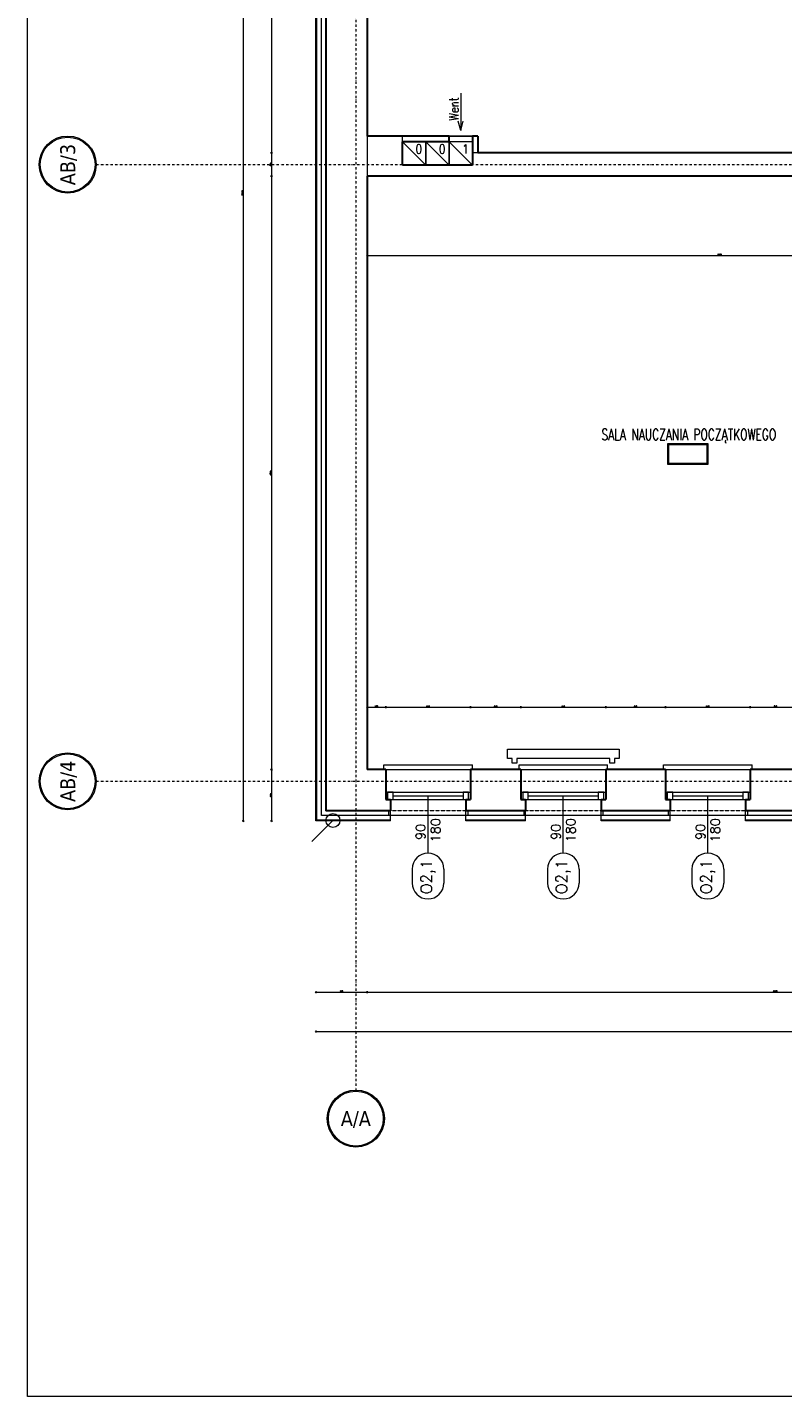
# Model space of a CAD drawing. Header units: millimetres. Extents: x -1893473 to 1546619, y -568027 to 942944.
# Tile 66 of 256: x 132574 to 140674, y -480944 to -466269. Entities that reach past the tile are written whole.
import ezdxf
from ezdxf.enums import TextEntityAlignment as Align

# ---------------------------------------------------------------- set-up
doc = ezdxf.new("R2010")
doc.units = ezdxf.units.MM
doc.header["$LTSCALE"] = 0.2
doc.linetypes.add('DASHDOT', pattern=[25.4, 12.7, -6.35, 0, -6.35])
doc.linetypes.add('HIDDEN', pattern=[9.525, 6.35, -3.175])
doc.layers.get('0').update_dxf_attribs({"lineweight": 0})
for name, color, linetype, lineweight in [('!! 0_ Istn-okna', 6, 'Continuous', 13), ('!! 0_ Istn-sciany', 7, 'Continuous', 30), ('!! 0_ Istn-widok', 1, 'Continuous', 15), ('!! 0_ Opis', 3, 'Continuous', 13), ('!! 0_Istn-cienka', 4, 'Continuous', 9), ('!! 0_Istn-went', 5, 'Continuous', 13), ('!! 0_Opis_okna', 8, 'Continuous', 15), ('!! 0_Opis_pom', 9, 'Continuous', 13), ('!! 0_Osie', 1, 'DASHDOT', 13), ('!! 1_ tynk zewn  - nowy', 21, 'Continuous', 20), ('!! 1_OPIS POM NOWE', 140, 'Continuous', 5), ('!! 2_ remont Ocieplenie', 4, 'ZIGZAG', 5), ('!! wymiary osi', 250, 'Continuous', 9), ('0-osie-tx', 66, 'Continuous', 9), ('P-Opis nadproża', 150, 'Continuous', 9), ('P-Osie', 1, 'DASHDOT', 18)]:
    doc.layers.add(name, color=color, linetype=linetype, lineweight=lineweight)
for name, color, linetype, lineweight, plot in [('!! 0_Istn-grzejniki', 7, 'Continuous', 0, False), ('!! 0_ramki', 251, 'Continuous', 9, False), ('Powierzchnia', 140, 'Continuous', 5, False)]:
    doc.layers.add(name, color=color, linetype=linetype, lineweight=lineweight, plot=plot)
doc.styles.add('ARCHETYP', font='romans.shx', dxfattribs={"height": 15})
doc.styles.add('ARIAL', font='tahoma.ttf')
doc.styles.add('TAHOMA', font='tahoma.ttf')
doc.styles.add('TXT', font='simplex.shx')
doc.linetypes.add('ZIGZAG', pattern='A,0.00254,-5.08,[131,ltypeshp.shx,S=5.08,R=0,X=-5.08,Y=0],-10.16,[131,ltypeshp.shx,S=5.08,R=180,X=5.08,Y=0],-5.08', length=20.32254)
doc.dimstyles.new('DIM50', dxfattribs={"dimscale": 5, "dimtxt": 2.5, "dimasz": 1.5, "dimexe": 0, "dimexo": 0, "dimgap": 0.5, "dimtad": 1, "dimdec": 4, "dimrnd": 0.5, "dimdsep": 46, "dimtxsty": 'TXT', "dimblk1": 'TICK1', "dimblk2": 'TICK1', "dimsah": 1, "dimcen": 0, "dimse1": 1, "dimse2": 1, "dimclrd": 1, "dimclre": 7, "dimclrt": 9, "dimadec": 0, "dimazin": 0, "dimtfac": 1, "dimtdec": 4, "dimtmove": 2, "dimatfit": 3, "dimldrblk": 'TICK1', "dimfxl": 1, "dimtolj": 1, "dimarcsym": 0})

# ---------------------------------------------------------------- blocks, each defined once
blk = doc.blocks.new('*U12')
h = blk.add_hatch(color=256)
edge = h.paths.add_edge_path()
edge.add_arc((0, 0), 30.6, 0, 360)
edge = h.paths.add_edge_path(flags=17)
edge.add_arc((0, 0), 29.4, 0, 360)
for radius in [30.6, 29.4]:
    blk.add_circle((0, 0), radius)
at = {"style": 'TAHOMA', "flags": 8}
blk.add_attdef('ANSICHTSNUMMER', text='', height=16, dxfattribs=at).set_placement((0, 0), align=Align.MIDDLE_CENTER)
blk = doc.blocks.new('BLOK OSI')
at = {"layer": 'P-Osie'}
for points in [[(48917.7, -193635.5), (48917.7, -195994)], [(48639.3, -195002.1), (55442.3, -195002.1)], [(48639.3, -195663.1), (55424.3, -195663.1)]]:
    blk.add_lwpolyline(points, dxfattribs=at)
at = {"layer": '0-osie-tx'}
ref = blk.add_blockref('*U12', (48608.7, -195002.1), dxfattribs=dict(at, rotation=270))
ref.add_attrib('ANSICHTSNUMMER', 'AB/3', dxfattribs={"layer": '0', "height": 16, "rotation": 90, "style": 'TAHOMA', "flags": 8}).set_placement((48608.7, -195002.1), align=Align.MIDDLE_CENTER)
ref = blk.add_blockref('*U12', (48608.7, -195663.1), dxfattribs=dict(at, rotation=270))
ref.add_attrib('ANSICHTSNUMMER', 'AB/4', dxfattribs={"layer": '0', "height": 16, "rotation": 90, "style": 'TAHOMA', "flags": 8}).set_placement((48608.7, -195663.1), align=Align.MIDDLE_CENTER)
ref = blk.add_blockref('*U12', (48917.7, -196024.6), dxfattribs=dict(at, rotation=180))
ref.add_attrib('ANSICHTSNUMMER', 'A/A', dxfattribs={"layer": '0', "height": 16, "style": 'TAHOMA', "flags": 8}).set_placement((48917.7, -196024.6), align=Align.MIDDLE_CENTER)
blk = doc.blocks.new('1_ok-opis')
blk.add_line((0, 111.6), (0, 50))
for points in [[(-17, 128.6), (-17, 143.6)], [(17, 128.6), (17, 143.6)]]:
    blk.add_lwpolyline(points)
for centre, start, end in [((0, 143.6), 0, 180), ((0, 128.6), 180, 0)]:
    blk.add_arc(centre, 17, start, end)
at = {"style": 'ARCHETYP'}
for tag, height, rotation, p in [('NR', 12, 90, (0, 136.9)), ('NR', 12, 270, (0, 136.9)), ('SZEROKOŚĆ', 10, 90, (-8, 78.3)), ('WYSOKOŚĆ', 10, 270, (-8, 78.3)), ('WYSOKOŚĆ', 10, 90, (8, 78.3)), ('SZEROKOŚĆ', 10, 270, (8, 78.3))]:
    blk.add_attdef(tag, text='', height=height, rotation=rotation, dxfattribs=at).set_placement(p, align=Align.MIDDLE)
blk = doc.blocks.new('TICK1')
at = {"color": 2}
blk.add_line((-1, -1), (1, 1), dxfattribs=at)
at = {"color": 0}
for p, q in [((0, 0), (-1, 0)), ((0, -1.4), (0, 1.4))]:
    blk.add_line(p, q, dxfattribs=at)
blk = doc.blocks.new('*D1053')
at = {"layer": '!! wymiary osi', "color": 1, "lineweight": -2, "transparency": 16777216}
blk.add_line((263121, -467221), (263121, -480666), dxfattribs=at)
at = {"layer": 'DEFPOINTS', "color": 0, "transparency": 16777216}
for p in [(263900, -467214), (263121, -480674), (263900, -480674)]:
    blk.add_point(p, dxfattribs=at)
at = {"layer": '!! wymiary osi', "color": 1, "lineweight": -2, "transparency": 16777216, "xscale": 7.5, "yscale": 7.5, "zscale": 7.5}
for p, rotation in [((263121, -467214), 90), ((263121, -480674), 270)]:
    blk.add_blockref('TICK1', p, dxfattribs=dict(at, rotation=rotation))
at = {"layer": '!! wymiary osi', "color": 9, "transparency": 16777216, "insert": (263112, -473944), "char_height": 12.5, "attachment_point": 5, "rotation": 90, "style": 'TXT'}
blk.add_mtext('\\A1;13460', dxfattribs=at)
blk = doc.blocks.new('*D1054')
at = {"layer": '!! wymiary osi', "color": 1, "lineweight": -2, "transparency": 16777216}
blk.add_line((263426, -467771), (263426, -473506), dxfattribs=at)
at = {"layer": 'DEFPOINTS', "color": 0, "transparency": 16777216}
for p in [(264450, -467764), (263426, -473514), (265640, -473514)]:
    blk.add_point(p, dxfattribs=at)
at = {"layer": '!! wymiary osi', "color": 1, "lineweight": -2, "transparency": 16777216, "xscale": 7.5, "yscale": 7.5, "zscale": 7.5}
for p, rotation in [((263426, -467764), 90), ((263426, -473514), 270)]:
    blk.add_blockref('TICK1', p, dxfattribs=dict(at, rotation=rotation))
at = {"layer": '!! wymiary osi', "color": 9, "transparency": 16777216, "insert": (263417, -470639), "char_height": 12.5, "attachment_point": 5, "rotation": 90, "style": 'TXT'}
blk.add_mtext('\\A1;5750', dxfattribs=at)
blk = doc.blocks.new('*D1055')
at = {"layer": '!! wymiary osi', "color": 1, "lineweight": -2, "transparency": 16777216}
blk.add_line((263426, -473521), (263426, -473756), dxfattribs=at)
at = {"layer": 'DEFPOINTS', "color": 0, "transparency": 16777216}
for p in [(265640, -473514), (263426, -473764), (265640, -473764)]:
    blk.add_point(p, dxfattribs=at)
at = {"layer": '!! wymiary osi', "color": 1, "lineweight": -2, "transparency": 16777216, "xscale": 7.5, "yscale": 7.5, "zscale": 7.5}
for p, rotation in [((263426, -473514), 90), ((263426, -473764), 270)]:
    blk.add_blockref('TICK1', p, dxfattribs=dict(at, rotation=rotation))
at = {"layer": '!! wymiary osi', "color": 9, "transparency": 16777216, "insert": (263417, -473639), "char_height": 12.5, "attachment_point": 5, "rotation": 90, "style": 'TXT'}
blk.add_mtext('\\A1;250', dxfattribs=at)
blk = doc.blocks.new('*D1056')
at = {"layer": '!! wymiary osi', "color": 1, "lineweight": -2, "transparency": 16777216}
blk.add_line((263426, -473771), (263426, -480116), dxfattribs=at)
at = {"layer": 'DEFPOINTS', "color": 0, "transparency": 16777216}
for p in [(265640, -473764), (263426, -480124), (264450, -480124)]:
    blk.add_point(p, dxfattribs=at)
at = {"layer": '!! wymiary osi', "color": 1, "lineweight": -2, "transparency": 16777216, "xscale": 7.5, "yscale": 7.5, "zscale": 7.5}
for p, rotation in [((263426, -473764), 90), ((263426, -480124), 270)]:
    blk.add_blockref('TICK1', p, dxfattribs=dict(at, rotation=rotation))
at = {"layer": '!! wymiary osi', "color": 9, "transparency": 16777216, "insert": (263417, -476944), "char_height": 12.5, "attachment_point": 5, "rotation": 90, "style": 'TXT'}
blk.add_mtext('\\A1;6360', dxfattribs=at)
blk = doc.blocks.new('*D1057')
at = {"layer": '!! wymiary osi', "color": 1, "lineweight": -2, "transparency": 16777216}
blk.add_line((263426, -480131), (263426, -480666), dxfattribs=at)
at = {"layer": 'DEFPOINTS', "color": 0, "transparency": 16777216}
for p in [(264450, -480124), (263426, -480674), (264700, -480674)]:
    blk.add_point(p, dxfattribs=at)
at = {"layer": '!! wymiary osi', "color": 1, "lineweight": -2, "transparency": 16777216, "xscale": 7.5, "yscale": 7.5, "zscale": 7.5}
for p, rotation in [((263426, -480124), 90), ((263426, -480674), 270)]:
    blk.add_blockref('TICK1', p, dxfattribs=dict(at, rotation=rotation))
at = {"layer": '!! wymiary osi', "color": 9, "transparency": 16777216, "insert": (263417, -480399), "char_height": 12.5, "attachment_point": 5, "rotation": 90, "style": 'TXT'}
blk.add_mtext('\\A1;550', dxfattribs=at)
blk = doc.blocks.new('*D1090')
at = {"layer": '!! wymiary osi', "color": 1, "lineweight": -2, "transparency": 16777216}
blk.add_line((263907, -482929), (294642, -482929), dxfattribs=at)
at = {"layer": 'DEFPOINTS', "color": 0, "transparency": 16777216}
for p in [(263900, -480808), (294650, -480808), (294650, -482929)]:
    blk.add_point(p, dxfattribs=at)
at = {"layer": '!! wymiary osi', "color": 1, "lineweight": -2, "transparency": 16777216, "xscale": 7.5, "yscale": 7.5, "zscale": 7.5, "rotation": 180}
blk.add_blockref('TICK1', (263900, -482929), dxfattribs=at)
at = {"layer": '!! wymiary osi', "color": 1, "lineweight": -2, "transparency": 16777216, "xscale": 7.5, "yscale": 7.5, "zscale": 7.5}
blk.add_blockref('TICK1', (294650, -482929), dxfattribs=at)
at = {"layer": '!! wymiary osi', "color": 9, "transparency": 16777216, "insert": (279275, -482920), "char_height": 12.5, "attachment_point": 5, "style": 'TXT'}
blk.add_mtext('\\A1;30750', dxfattribs=at)
blk = doc.blocks.new('*D1092')
at = {"layer": '!! wymiary osi', "color": 1, "lineweight": -2, "transparency": 16777216}
blk.add_line((263907, -482509), (264442, -482509), dxfattribs=at)
at = {"layer": 'DEFPOINTS', "color": 0, "transparency": 16777216}
for p in [(264450, -480124), (263900, -480674), (264450, -482509)]:
    blk.add_point(p, dxfattribs=at)
at = {"layer": '!! wymiary osi', "color": 1, "lineweight": -2, "transparency": 16777216, "xscale": 7.5, "yscale": 7.5, "zscale": 7.5, "rotation": 180}
blk.add_blockref('TICK1', (263900, -482509), dxfattribs=at)
at = {"layer": '!! wymiary osi', "color": 1, "lineweight": -2, "transparency": 16777216, "xscale": 7.5, "yscale": 7.5, "zscale": 7.5}
blk.add_blockref('TICK1', (264450, -482509), dxfattribs=at)
at = {"layer": '!! wymiary osi', "color": 9, "transparency": 16777216, "insert": (264175, -482500), "char_height": 12.5, "attachment_point": 5, "style": 'TXT'}
blk.add_mtext('\\A1;550', dxfattribs=at)
blk = doc.blocks.new('*D1093')
at = {"layer": '!! wymiary osi', "color": 1, "lineweight": -2, "transparency": 16777216}
blk.add_line((264457, -482509), (273202, -482509), dxfattribs=at)
at = {"layer": 'DEFPOINTS', "color": 0, "transparency": 16777216}
for p in [(264450, -480124), (273210, -480124), (273210, -482509)]:
    blk.add_point(p, dxfattribs=at)
at = {"layer": '!! wymiary osi', "color": 1, "lineweight": -2, "transparency": 16777216, "xscale": 7.5, "yscale": 7.5, "zscale": 7.5, "rotation": 180}
blk.add_blockref('TICK1', (264450, -482509), dxfattribs=at)
at = {"layer": '!! wymiary osi', "color": 1, "lineweight": -2, "transparency": 16777216, "xscale": 7.5, "yscale": 7.5, "zscale": 7.5}
blk.add_blockref('TICK1', (273210, -482509), dxfattribs=at)
at = {"layer": '!! wymiary osi', "color": 9, "transparency": 16777216, "insert": (268830, -482500), "char_height": 12.5, "attachment_point": 5, "style": 'TXT'}
blk.add_mtext('\\A1;8760', dxfattribs=at)
blk = doc.blocks.new('*D1100')
at = {"layer": '!! wymiary osi', "color": 1, "lineweight": -2, "transparency": 16777216}
blk.add_line((264457, -479455), (264642, -479455), dxfattribs=at)
at = {"layer": 'DEFPOINTS', "color": 0, "transparency": 16777216}
for p in [(264650, -479455), (264450, -480124), (264650, -480124)]:
    blk.add_point(p, dxfattribs=at)
at = {"layer": '!! wymiary osi', "color": 1, "lineweight": -2, "transparency": 16777216, "xscale": 7.5, "yscale": 7.5, "zscale": 7.5, "rotation": 180}
blk.add_blockref('TICK1', (264450, -479455), dxfattribs=at)
at = {"layer": '!! wymiary osi', "color": 1, "lineweight": -2, "transparency": 16777216, "xscale": 7.5, "yscale": 7.5, "zscale": 7.5}
blk.add_blockref('TICK1', (264650, -479455), dxfattribs=at)
at = {"layer": '!! wymiary osi', "color": 9, "transparency": 16777216, "insert": (264550, -479447), "char_height": 12.5, "attachment_point": 5, "style": 'TXT'}
blk.add_mtext('\\A1;200', dxfattribs=at)
blk = doc.blocks.new('*D1101')
at = {"layer": '!! wymiary osi', "color": 1, "lineweight": -2, "transparency": 16777216}
blk.add_line((264657, -479455), (265552, -479455), dxfattribs=at)
at = {"layer": 'DEFPOINTS', "color": 0, "transparency": 16777216}
for p in [(265560, -479455), (264650, -480124), (265560, -480124)]:
    blk.add_point(p, dxfattribs=at)
at = {"layer": '!! wymiary osi', "color": 1, "lineweight": -2, "transparency": 16777216, "xscale": 7.5, "yscale": 7.5, "zscale": 7.5, "rotation": 180}
blk.add_blockref('TICK1', (264650, -479455), dxfattribs=at)
at = {"layer": '!! wymiary osi', "color": 1, "lineweight": -2, "transparency": 16777216, "xscale": 7.5, "yscale": 7.5, "zscale": 7.5}
blk.add_blockref('TICK1', (265560, -479455), dxfattribs=at)
at = {"layer": '!! wymiary osi', "color": 9, "transparency": 16777216, "insert": (265105, -479447), "char_height": 12.5, "attachment_point": 5, "style": 'TXT'}
blk.add_mtext('\\A1;910', dxfattribs=at)
blk = doc.blocks.new('*D1102')
at = {"layer": '!! wymiary osi', "color": 1, "lineweight": -2, "transparency": 16777216}
blk.add_line((265567, -479455), (266092, -479455), dxfattribs=at)
at = {"layer": 'DEFPOINTS', "color": 0, "transparency": 16777216}
for p in [(266100, -479455), (265560, -480124), (266100, -480124)]:
    blk.add_point(p, dxfattribs=at)
at = {"layer": '!! wymiary osi', "color": 1, "lineweight": -2, "transparency": 16777216, "xscale": 7.5, "yscale": 7.5, "zscale": 7.5, "rotation": 180}
blk.add_blockref('TICK1', (265560, -479455), dxfattribs=at)
at = {"layer": '!! wymiary osi', "color": 1, "lineweight": -2, "transparency": 16777216, "xscale": 7.5, "yscale": 7.5, "zscale": 7.5}
blk.add_blockref('TICK1', (266100, -479455), dxfattribs=at)
at = {"layer": '!! wymiary osi', "color": 9, "transparency": 16777216, "insert": (265830, -479447), "char_height": 12.5, "attachment_point": 5, "style": 'TXT'}
blk.add_mtext('\\A1;540', dxfattribs=at)
blk = doc.blocks.new('*D1103')
at = {"layer": '!! wymiary osi', "color": 1, "lineweight": -2, "transparency": 16777216}
blk.add_line((266107, -479455), (267002, -479455), dxfattribs=at)
at = {"layer": 'DEFPOINTS', "color": 0, "transparency": 16777216}
for p in [(267010, -479455), (266100, -480124), (267010, -480124)]:
    blk.add_point(p, dxfattribs=at)
at = {"layer": '!! wymiary osi', "color": 1, "lineweight": -2, "transparency": 16777216, "xscale": 7.5, "yscale": 7.5, "zscale": 7.5, "rotation": 180}
blk.add_blockref('TICK1', (266100, -479455), dxfattribs=at)
at = {"layer": '!! wymiary osi', "color": 1, "lineweight": -2, "transparency": 16777216, "xscale": 7.5, "yscale": 7.5, "zscale": 7.5}
blk.add_blockref('TICK1', (267010, -479455), dxfattribs=at)
at = {"layer": '!! wymiary osi', "color": 9, "transparency": 16777216, "insert": (266555, -479447), "char_height": 12.5, "attachment_point": 5, "style": 'TXT'}
blk.add_mtext('\\A1;910', dxfattribs=at)
blk = doc.blocks.new('*D1104')
at = {"layer": '!! wymiary osi', "color": 1, "lineweight": -2, "transparency": 16777216}
blk.add_line((267017, -479455), (267642, -479455), dxfattribs=at)
at = {"layer": 'DEFPOINTS', "color": 0, "transparency": 16777216}
for p in [(267650, -479455), (267010, -480124), (267650, -480124)]:
    blk.add_point(p, dxfattribs=at)
at = {"layer": '!! wymiary osi', "color": 1, "lineweight": -2, "transparency": 16777216, "xscale": 7.5, "yscale": 7.5, "zscale": 7.5, "rotation": 180}
blk.add_blockref('TICK1', (267010, -479455), dxfattribs=at)
at = {"layer": '!! wymiary osi', "color": 1, "lineweight": -2, "transparency": 16777216, "xscale": 7.5, "yscale": 7.5, "zscale": 7.5}
blk.add_blockref('TICK1', (267650, -479455), dxfattribs=at)
at = {"layer": '!! wymiary osi', "color": 9, "transparency": 16777216, "insert": (267330, -479447), "char_height": 12.5, "attachment_point": 5, "style": 'TXT'}
blk.add_mtext('\\A1;640', dxfattribs=at)
blk = doc.blocks.new('*D1105')
at = {"layer": '!! wymiary osi', "color": 1, "lineweight": -2, "transparency": 16777216}
blk.add_line((267657, -479455), (268552, -479455), dxfattribs=at)
at = {"layer": 'DEFPOINTS', "color": 0, "transparency": 16777216}
for p in [(268560, -479455), (267650, -480124), (268560, -480124)]:
    blk.add_point(p, dxfattribs=at)
at = {"layer": '!! wymiary osi', "color": 1, "lineweight": -2, "transparency": 16777216, "xscale": 7.5, "yscale": 7.5, "zscale": 7.5, "rotation": 180}
blk.add_blockref('TICK1', (267650, -479455), dxfattribs=at)
at = {"layer": '!! wymiary osi', "color": 1, "lineweight": -2, "transparency": 16777216, "xscale": 7.5, "yscale": 7.5, "zscale": 7.5}
blk.add_blockref('TICK1', (268560, -479455), dxfattribs=at)
at = {"layer": '!! wymiary osi', "color": 9, "transparency": 16777216, "insert": (268105, -479447), "char_height": 12.5, "attachment_point": 5, "style": 'TXT'}
blk.add_mtext('\\A1;910', dxfattribs=at)
blk = doc.blocks.new('*D1106')
at = {"layer": '!! wymiary osi', "color": 1, "lineweight": -2, "transparency": 16777216}
blk.add_line((268567, -479455), (269092, -479455), dxfattribs=at)
at = {"layer": 'DEFPOINTS', "color": 0, "transparency": 16777216}
for p in [(269100, -479455), (268560, -480124), (269100, -480124)]:
    blk.add_point(p, dxfattribs=at)
at = {"layer": '!! wymiary osi', "color": 1, "lineweight": -2, "transparency": 16777216, "xscale": 7.5, "yscale": 7.5, "zscale": 7.5, "rotation": 180}
blk.add_blockref('TICK1', (268560, -479455), dxfattribs=at)
at = {"layer": '!! wymiary osi', "color": 1, "lineweight": -2, "transparency": 16777216, "xscale": 7.5, "yscale": 7.5, "zscale": 7.5}
blk.add_blockref('TICK1', (269100, -479455), dxfattribs=at)
at = {"layer": '!! wymiary osi', "color": 9, "transparency": 16777216, "insert": (268830, -479447), "char_height": 12.5, "attachment_point": 5, "style": 'TXT'}
blk.add_mtext('\\A1;540', dxfattribs=at)
blk = doc.blocks.new('*D1144')
at = {"layer": '!! wymiary osi', "color": 1, "lineweight": -2, "transparency": 16777216}
blk.add_line((264457, -474613), (272002, -474613), dxfattribs=at)
at = {"layer": 'DEFPOINTS', "color": 0, "transparency": 16777216}
for p in [(264450, -473764), (272010, -473764), (272010, -474613)]:
    blk.add_point(p, dxfattribs=at)
at = {"layer": '!! wymiary osi', "color": 1, "lineweight": -2, "transparency": 16777216, "xscale": 7.5, "yscale": 7.5, "zscale": 7.5, "rotation": 180}
blk.add_blockref('TICK1', (264450, -474613), dxfattribs=at)
at = {"layer": '!! wymiary osi', "color": 1, "lineweight": -2, "transparency": 16777216, "xscale": 7.5, "yscale": 7.5, "zscale": 7.5}
blk.add_blockref('TICK1', (272010, -474613), dxfattribs=at)
at = {"layer": '!! wymiary osi', "color": 9, "transparency": 16777216, "insert": (268230, -474604), "char_height": 12.5, "attachment_point": 5, "style": 'TXT'}
blk.add_mtext('\\A1;7560', dxfattribs=at)
blk = doc.blocks.new('A$C2EB40A8D')
at = {"layer": '!! 0_ Istn-okna'}
for points in [[(-27251.12989, 19937.51397), (-26341.12989, 19937.51397)], [(-27251.12989, 19857.51397), (-26341.12989, 19857.51397)], [(-27171.12989, 19897.51397), (-26421.12989, 19897.51397)], [(-25801.12989, 19937.51397), (-24891.12989, 19937.51397)], [(-25801.12989, 19857.51397), (-24891.12989, 19857.51397)], [(-25721.12989, 19897.51397), (-24971.12989, 19897.51397)], [(-24251.12989, 19937.51397), (-23341.12989, 19937.51397)], [(-24251.12989, 19857.51397), (-23341.12989, 19857.51397)], [(-24171.12989, 19897.51397), (-23421.12989, 19897.51397)]]:
    blk.add_lwpolyline(points, dxfattribs=at)
for points in [[(-27231.12989, 19857.51397), (-27171.12989, 19857.51397), (-27171.12989, 19937.51397), (-27231.12989, 19937.51397)], [(-26421.12989, 19857.51397), (-26361.12989, 19857.51397), (-26361.12989, 19937.51397), (-26421.12989, 19937.51397)], [(-25781.12989, 19857.51397), (-25721.12989, 19857.51397), (-25721.12989, 19937.51397), (-25781.12989, 19937.51397)], [(-24971.12989, 19857.51397), (-24911.12989, 19857.51397), (-24911.12989, 19937.51397), (-24971.12989, 19937.51397)], [(-24231.12989, 19857.51397), (-24171.12989, 19857.51397), (-24171.12989, 19937.51397), (-24231.12989, 19937.51397)], [(-23421.12989, 19857.51397), (-23361.12989, 19857.51397), (-23361.12989, 19937.51397), (-23421.12989, 19937.51397)]]:
    blk.add_lwpolyline(points, close=True, dxfattribs=at)
at = {"layer": '!! 0_ Istn-sciany'}
for p, q in [((-27891.12989, 32977.51397), (-27891.12989, 19737.51397)), ((-27451.12989, 32537.51397), (-27451.12989, 26967.51397)), ((-26321.12989, 26967.51397), (-26321.12989, 26657.51397)), ((-26261.12989, 26967.51397), (-26261.12989, 26787.51397)), ((-27451.12989, 26537.51397), (-27451.12989, 20177.51397))]:
    blk.add_line(p, q, dxfattribs=at)
for points in [[(-26571.12989, 26967.51397), (-27451.12989, 26967.51397)], [(-26571.12989, 26907.51397), (-27071.12989, 26907.51397)], [(-27071.12989, 26657.51397), (-27071.12989, 26907.51397)], [(-26571.12989, 26907.51397), (-26571.12989, 26967.51397)], [(-26261.12989, 26967.51397), (-26321.12989, 26967.51397)], [(-22381.12989, 26787.51397), (-26261.12989, 26787.51397)], [(-26321.12989, 26657.51397), (-27071.12989, 26657.51397)], [(-22321.12989, 26537.51397), (-27451.12989, 26537.51397)], [(-27251.12989, 20177.51397), (-27451.12989, 20177.51397)], [(-27251.12989, 20177.51397), (-27251.12989, 19857.51397)], [(-25801.12989, 20177.51397), (-26341.12989, 20177.51397)], [(-26341.12989, 20177.51397), (-26341.12989, 19857.51397)], [(-25801.12989, 20177.51397), (-25801.12989, 19857.51397)], [(-24251.12989, 20177.51397), (-24891.12989, 20177.51397)], [(-24891.12989, 20177.51397), (-24891.12989, 19857.51397)], [(-24251.12989, 20177.51397), (-24251.12989, 19857.51397)], [(-22801.12989, 20177.51397), (-23341.12989, 20177.51397)], [(-23341.12989, 20177.51397), (-23341.12989, 19857.51397)], [(-27251.12989, 19857.51397), (-27201.12989, 19857.51397)], [(-27201.12989, 19857.51397), (-27201.12989, 19737.51397)], [(-26391.12989, 19857.51397), (-26341.12989, 19857.51397)], [(-26391.12989, 19857.51397), (-26391.12989, 19737.51397)], [(-25801.12989, 19857.51397), (-25751.12989, 19857.51397)], [(-25751.12989, 19857.51397), (-25751.12989, 19737.51397)], [(-24941.12989, 19857.51397), (-24891.12989, 19857.51397)], [(-24941.12989, 19857.51397), (-24941.12989, 19737.51397)], [(-24251.12989, 19857.51397), (-24201.12989, 19857.51397)], [(-24201.12989, 19857.51397), (-24201.12989, 19737.51397)], [(-23391.12989, 19857.51397), (-23341.12989, 19857.51397)], [(-23391.12989, 19857.51397), (-23391.12989, 19737.51397)], [(-27201.12989, 19737.51397), (-27891.12989, 19737.51397)], [(-25751.12989, 19737.51397), (-26391.12989, 19737.51397)], [(-24201.12989, 19737.51397), (-24941.12989, 19737.51397)], [(-22751.12989, 19737.51397), (-23391.12989, 19737.51397)]]:
    blk.add_lwpolyline(points, dxfattribs=at)
at = {"layer": '!! 0_ Istn-widok'}
for points in [[(-27451.12989, 26967.51397), (-27451.12989, 26537.51397)], [(-27071.12989, 26907.51397), (-27071.12989, 26967.51397)], [(-26261.12989, 26787.51397), (-26321.12989, 26787.51397)], [(-27271.12989, 20227.51397), (-26321.12989, 20227.51397)], [(-27271.12989, 20177.51397), (-27271.12989, 20227.51397)], [(-26321.12989, 20177.51397), (-26321.12989, 20227.51397)], [(-25821.12989, 20227.51397), (-24871.12989, 20227.51397)], [(-25821.12989, 20177.51397), (-25821.12989, 20227.51397)], [(-24871.12989, 20177.51397), (-24871.12989, 20227.51397)], [(-24271.12989, 20227.51397), (-23321.12989, 20227.51397)], [(-24271.12989, 20177.51397), (-24271.12989, 20227.51397)], [(-23321.12989, 20177.51397), (-23321.12989, 20227.51397)], [(-27221.12989, 19737.51397), (-27221.12989, 19687.51397)], [(-26371.12989, 19687.51397), (-27221.12989, 19687.51397)], [(-26371.12989, 19737.51397), (-26371.12989, 19687.51397)], [(-25771.12989, 19737.51397), (-25771.12989, 19687.51397)], [(-24921.12989, 19687.51397), (-25771.12989, 19687.51397)], [(-24921.12989, 19737.51397), (-24921.12989, 19687.51397)], [(-24221.12989, 19737.51397), (-24221.12989, 19687.51397)], [(-23371.12989, 19687.51397), (-24221.12989, 19687.51397)], [(-23371.12989, 19737.51397), (-23371.12989, 19687.51397)]]:
    blk.add_lwpolyline(points, dxfattribs=at)
blk.add_circle((-27816.12989, 19632.51397), 75, dxfattribs=at)
at = {"layer": '!! 0_ Opis'}
blk.add_lwpolyline([(-28042.50188, 19406.14198), (-27816.12989, 19632.51397)], dxfattribs=at)
at = {"layer": '!! 0_Istn-cienka', "linetype": 'HIDDEN', "ltscale": 2}
for points in [[(-27251.12989, 20177.51397), (-26341.12989, 20177.51397)], [(-25801.12989, 20177.51397), (-24891.12989, 20177.51397)], [(-24251.12989, 20177.51397), (-23341.12989, 20177.51397)], [(-26391.12989, 19737.51397), (-27201.12989, 19737.51397)], [(-24941.12989, 19737.51397), (-25751.12989, 19737.51397)], [(-23391.12989, 19737.51397), (-24201.12989, 19737.51397)]]:
    blk.add_lwpolyline(points, dxfattribs=at)
at = {"layer": '!! 0_Istn-grzejniki'}
blk.add_lwpolyline([(-25896.12989, 20247.51397), (-25896.12989, 20297.51397), (-25946.12989, 20297.51397), (-25946.12989, 20397.51397), (-24746.12989, 20397.51397), (-24746.12989, 20297.51397), (-24796.12989, 20297.51397), (-24796.12989, 20247.51397), (-24846.12989, 20247.51397), (-24846.12989, 20297.51397), (-25846.12989, 20297.51397), (-25846.12989, 20247.51397)], close=True, dxfattribs=at)
at = {"layer": '!! 0_Istn-went'}
for points in [[(-26446.12989, 27427.08451), (-26446.12989, 27026.61924)], [(-26446.12989, 27026.61924), (-26472.92481, 27126.61924)], [(-26446.12989, 27026.61924), (-26419.33497, 27126.61924)], [(-27071.12989, 26907.51397), (-26821.12989, 26657.51397)], [(-26821.12989, 26907.51397), (-26571.12989, 26657.51397)], [(-26571.12989, 26967.51397), (-26321.12989, 26967.51397)], [(-26571.12989, 26907.51397), (-26321.12989, 26657.51397)]]:
    blk.add_lwpolyline(points, dxfattribs=at)
for points in [[(-27071.12989, 26657.51397), (-26821.12989, 26657.51397), (-26821.12989, 26907.51397), (-27071.12989, 26907.51397)], [(-26821.12989, 26657.51397), (-26571.12989, 26657.51397), (-26571.12989, 26907.51397), (-26821.12989, 26907.51397)], [(-26571.12989, 26657.51397), (-26321.12989, 26657.51397), (-26321.12989, 26907.51397), (-26571.12989, 26907.51397)]]:
    blk.add_lwpolyline(points, close=True, dxfattribs=at)
at = {"layer": '!! 0_Opis_pom', "ltscale": 0.7}
for points in [[(-24227.77576, 23450.37399), (-23792.57576, 23450.37399), (-23792.57576, 23667.97399), (-24227.77576, 23667.97399)], [(-24216.89576, 23461.25399), (-23803.45576, 23461.25399), (-23803.45576, 23657.09399), (-24216.89576, 23657.09399)]]:
    blk.add_lwpolyline(points, close=True, dxfattribs=at)
at = {"layer": '!! 0_ramki'}
blk.add_lwpolyline([(-31093.9525, 43157.63294), (10906.0475, 43157.63294), (10906.0475, 13457.63294), (-31093.9525, 13457.63294)], close=True, dxfattribs=at)
at = {"layer": '!! 1_ tynk zewn  - nowy'}
for points in [[(-27201.12989, 19627.51397), (-28001.12989, 19627.51397), (-28001.12989, 33087.51397), (-27201.12989, 33087.51397)], [(-27201.12989, 19637.51397), (-27991.12989, 19637.51397), (-27991.12989, 33077.51397), (-27201.12989, 33077.51397)], [(-27201.12989, 19627.51397), (-27201.12989, 19737.51397)], [(-26391.12989, 19627.51397), (-26391.12989, 19737.51397)], [(-25751.12989, 19627.51397), (-25751.12989, 19737.51397)], [(-24941.12989, 19627.51397), (-24941.12989, 19737.51397)], [(-24201.12989, 19627.51397), (-24201.12989, 19737.51397)], [(-23391.12989, 19627.51397), (-23391.12989, 19737.51397)], [(-25751.12989, 19637.51397), (-26391.12989, 19637.51397)], [(-25751.12989, 19627.51397), (-26391.12989, 19627.51397)], [(-24201.12989, 19637.51397), (-24941.12989, 19637.51397)], [(-24201.12989, 19627.51397), (-24941.12989, 19627.51397)], [(-22751.12989, 19637.51397), (-23391.12989, 19637.51397)], [(-22751.12989, 19627.51397), (-23391.12989, 19627.51397)]]:
    blk.add_lwpolyline(points, dxfattribs=at)
at = {"layer": '!! 2_ remont Ocieplenie', "linetype": 'ZIGZAG', "ltscale": 0.75}
for points in [[(-27201.12989, 19687.51397), (-27941.12989, 19687.51397), (-27941.12989, 33027.51397), (-27201.12989, 33027.51397)], [(-25751.12989, 19687.51397), (-26391.12989, 19687.51397)], [(-24201.12989, 19687.51397), (-24941.12989, 19687.51397)], [(-22751.12989, 19687.51397), (-23391.12989, 19687.51397)]]:
    blk.add_lwpolyline(points, dxfattribs=at)
at = {"layer": 'Powierzchnia'}
for points in [[(-27451.12989, 32537.51397), (-20131.12989, 32537.51397), (-20131.12989, 26787.51397), (-20501.12989, 26787.51397), (-20501.12989, 26967.51397), (-21371.12989, 26967.51397), (-21371.12989, 26787.51397), (-21761.12989, 26787.51397), (-21761.12989, 26967.51397), (-22381.12989, 26967.51397), (-22381.12989, 26787.51397), (-26261.12989, 26787.51397), (-26261.12989, 26967.51397), (-27451.12989, 26967.51397)], [(-18691.12989, 26537.51397), (-27451.12989, 26537.51397), (-27451.12989, 20177.51397), (-18691.12989, 20177.51397)]]:
    blk.add_lwpolyline(points, close=True, dxfattribs=at)
at = {"layer": '!! 0_Opis_okna'}
ref = blk.add_blockref('1_ok-opis', (-26796.12989, 20397.51397), dxfattribs=dict(at, xscale=10, yscale=10, zscale=10, rotation=180))
ref.add_attrib('SZEROKOŚĆ', '90', dxfattribs={"layer": '0', "height": 100, "rotation": 90, "style": 'ARCHETYP'}).set_placement((-26876.12989, 19510.30988), align=Align.MIDDLE)
ref.add_attrib('WYSOKOŚĆ', '180', dxfattribs={"layer": '0', "height": 100, "rotation": 90, "style": 'ARCHETYP'}).set_placement((-26716.12989, 19528.04442), align=Align.MIDDLE)
ref.add_attrib('NR', 'O2,1', dxfattribs={"layer": '0', "height": 120, "rotation": 90, "style": 'ARCHETYP'}).set_placement((-26796.12989, 19028.49951), align=Align.MIDDLE)
ref = blk.add_blockref('1_ok-opis', (-25346.12989, 20397.51397), dxfattribs=dict(at, xscale=10, yscale=10, zscale=10, rotation=180))
ref.add_attrib('SZEROKOŚĆ', '90', dxfattribs={"layer": '0', "height": 100, "rotation": 90, "style": 'ARCHETYP'}).set_placement((-25426.12989, 19510.30988), align=Align.MIDDLE)
ref.add_attrib('WYSOKOŚĆ', '180', dxfattribs={"layer": '0', "height": 100, "rotation": 90, "style": 'ARCHETYP'}).set_placement((-25266.12989, 19528.04442), align=Align.MIDDLE)
ref.add_attrib('NR', 'O2,1', dxfattribs={"layer": '0', "height": 120, "rotation": 90, "style": 'ARCHETYP'}).set_placement((-25346.12989, 19028.49951), align=Align.MIDDLE)
ref = blk.add_blockref('1_ok-opis', (-23796.12989, 20397.51397), dxfattribs=dict(at, xscale=10, yscale=10, zscale=10, rotation=180))
ref.add_attrib('SZEROKOŚĆ', '90', dxfattribs={"layer": '0', "height": 100, "rotation": 90, "style": 'ARCHETYP'}).set_placement((-23876.12989, 19510.30988), align=Align.MIDDLE)
ref.add_attrib('WYSOKOŚĆ', '180', dxfattribs={"layer": '0', "height": 100, "rotation": 90, "style": 'ARCHETYP'}).set_placement((-23716.12989, 19528.04442), align=Align.MIDDLE)
ref.add_attrib('NR', 'O2,1', dxfattribs={"layer": '0', "height": 120, "rotation": 90, "style": 'ARCHETYP'}).set_placement((-23796.12989, 19028.49951), align=Align.MIDDLE)
at = {"layer": '!! 0_Osie', "xscale": 10, "yscale": 10, "zscale": 10}
blk.add_blockref('BLOK OSI', (-516748.24414, 1976683.397), dxfattribs=at)
at = {"layer": '!! 0_Istn-went', "style": 'ARCHETYP', "width": 0.8}
for s, rotation, p in [('Went', 89.999999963, (-26469.43216, 27133.31679)), ('0', 0.000000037, (-26929.51555, 26779.2893)), ('0', 0.000000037, (-26679.51555, 26779.2893)), ('1', 0.000000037, (-26429.51555, 26779.2893))]:
    blk.add_text(s, height=100, rotation=rotation, dxfattribs=at).set_placement(p)
at = {"layer": '!! 0_Opis_pom', "ltscale": 0.7, "style": 'TXT', "width": 0.7}
blk.add_text('SALA NAUCZANIA POCZĄTKOWEGO', height=120, dxfattribs=at).set_placement((-23999.02443, 23708.43712), align=Align.CENTER)
at = {"layer": '!! 0_Opis_pom', "ltscale": 0.7, "style": 'ARIAL'}
for tag, p in [('B1,21', (-891.77727, 31796.97458)), ('A1,16', (-13651.31084, 31587.95236)), ('B1/17', (-9701.43347, 31565.05244)), ('B1,19', (-5798.61305, 31587.22944)), ('1,22', (4526.58954, 31507.65132)), ('1,23', (10805.41388, 31565.05244)), ('A1,1', (-16866.13618, 31459.3792)), ('B1,18', (-7791.62894, 31330.08444)), ('B1,20', (-2961.4347, 31167.05787)), ('A1,6', (-19287.17717, 30923.71998)), ('B1,1', (14135.63445, 30913.92963)), ('B1,3', (17346.74696, 30023.81022)), ('B1,4', (29817.71501, 29157.67457)), ('A1,5', (-23454.5385, 28820.77901)), ('A1,2', (-17502.57721, 28602.57524)), ('B1,2D', (2616.16402, 28559.52261)), ('A1,15', (-13651.31084, 28261.46046)), ('B1,4', (29883.58177, 28158.35876)), ('B1,2B', (18801.54781, 27650.12382)), ('B1,2A', (13086.7373, 27376.04393)), ('A1,3', (-16846.27912, 25980.40356)), ('B1,8', (9089.53994, 25356.27639)), ('B1,6', (31915.87888, 23754.79829)), ('A1,4', (-24010.17576, 23559.17399)), ('B1,14', (-11621.32288, 23261.44183)), ('B1,13', (-3080.55208, 22924.09997)), ('B1,10', (3982.60923, 22874.21277)), ('B1,5', (29245.49088, 22896.69268)), ('B1,9', (5634.43488, 22623.92098)), ('B1,2C', (13327.26639, 22378.5328)), ('B1,7', (16398.41175, 22348.28836)), ('B1,11', (5553.20442, 20939.83877)), ('B1,12', (3693.27174, 20628.72148)), ('C1,3', (5969.08376, 16336.01084)), ('C1,2', (11955.93711, 11671.55655)), ('C1,1', (15659.17205, 11415.94196)), ('C1,4', (5140.00888, 9205.5831)), ('C1,5', (5680.4486, 6154.54995)), ('C1,10', (16327.05085, 6080.66085)), ('C1,9', (16526.57171, 3173.45283)), ('C1,6', (6367.37903, 2771.84181)), ('D0,18', (-1981.87701, -110.73158)), ('D0,7', (-13531.42299, -1159.67649)), ('D0,17', (2064.87671, -1345.69113)), ('C1,7', (7275.77161, -1303.00991)), ('D0,3', (-9324.21674, -1442.63631)), ('D0,6', (-17529.61851, -1957.37463)), ('D0,10', (-21369.4432, -2140.60378)), ('D,09', (-12990.08379, -2746.32902)), ('D0,2', (-5516.19514, -3101.87722)), ('D0,16', (2266.73061, -3284.15369)), ('D0,8', (-14357.79539, -3567.69719)), ('D0,5', (-10461.54478, -3629.26575)), ('D0,4', (-8396.53404, -4353.7937)), ('D0,15', (1974.41895, -5205.84774)), ('D0,1', (-5633.49598, -5662.48534)), ('D0,11', (-23334.09291, -6045.78706)), ('D0,12', (-22436.85763, -9302.9678)), ('D0,13', (-22436.85763, -11581.16526)), ('D0,14', (-13645.94445, -11884.57769))]:
    blk.add_attdef(tag, text='', height=119.68, dxfattribs=at).set_placement(p, align=Align.MIDDLE_CENTER)
at = {"layer": '!! 1_OPIS POM NOWE', "style": 'ARIAL'}
for tag, p in [('C1.7A', (7769.3756, 685.765)), ('C1.7C', (7655.80151, -2045.04756)), ('C1.8B', (10935.93068, -2107.41983)), ('C1.8A', (13897.39715, -2120.69016)), ('C1.7B', (8274.43201, -3270.18959)), ('E1.2', (16701.02923, -5331.07351)), ('E1.5E', (21974.23379, -5463.99012)), ('E1.1', (8357.81567, -5851.01076)), ('E1.5D', (24989.27391, -5785.36474)), ('E1.5C', (25222.53959, -6394.64172)), ('E1.5B', (27694.70831, -7009.86571)), ('E1.6', (5279.46063, -8141.28746)), ('E1.5A', (25547.9555, -8495.18994)), ('E1.5F', (22414.7084, -9822.66389)), ('E1.5G', (23977.19473, -9792.46695)), ('E1,4', (13935.69867, -10458.20073)), ('E1.5L', (28030.8296, -11267.7725)), ('E1.3', (5639.18862, -11994.01941)), ('E1.5H', (23988.49716, -12231.38049)), ('E1.5K', (27714.73934, -12977.98364)), ('E1.5I', (22290.68736, -13989.9049)), ('E1.5J', (27095.71534, -16088.17469))]:
    blk.add_attdef(tag, text='', height=119.68, dxfattribs=at).set_placement(p, align=Align.MIDDLE_CENTER)
at = {"layer": '!! wymiary osi'}
for base, p1, p2, picture, middle in [((-28779.54519, 19627.51397), (-28001.12989, 33087.51397), (-28001.12989, 19627.51397), '*D1053', (-28788.29519, 26357.51397)), ((-28475.05602, 26787.51397), (-27451.12989, 32537.51397), (-26261.12989, 26787.51397), '*D1054', (-28483.80602, 29662.51397)), ((-28475.05602, 26537.51397), (-26261.12989, 26787.51397), (-26261.12989, 26537.51397), '*D1055', (-28483.80602, 26662.51397)), ((-28475.05602, 20177.51397), (-26261.12989, 26537.51397), (-27451.12989, 20177.51397), '*D1056', (-28483.80602, 23357.51397)), ((-28475.05602, 19627.51397), (-27451.12989, 20177.51397), (-27201.12989, 19627.51397), '*D1057', (-28483.80602, 19902.51397))]:
    dim = blk.add_linear_dim(base=base, p1=p1, p2=p2, angle=90, dimstyle='DIM50', dxfattribs=at)
    dim.commit()
    dim.dimension.update_dxf_attribs({"geometry": picture, "text_midpoint": middle, "insert": (-291900.79406, 500301.26018)})
for base, p1, p2, picture, middle in [((-19891.12989, 25688.05999), (-27451.12989, 26537.51397), (-19891.12989, 26537.51397), '*D1144', (-23671.12989, 25696.80999)), ((-27251.12989, 20845.79729), (-27451.12989, 20177.51397), (-27251.12989, 20177.51397), '*D1100', (-27351.12989, 20854.54729)), ((-26341.12989, 20845.79729), (-27251.12989, 20177.51397), (-26341.12989, 20177.51397), '*D1101', (-26796.12989, 20854.54729)), ((-25801.12989, 20845.79729), (-26341.12989, 20177.51397), (-25801.12989, 20177.51397), '*D1102', (-26071.12989, 20854.54729)), ((-24891.12989, 20845.79729), (-25801.12989, 20177.51397), (-24891.12989, 20177.51397), '*D1103', (-25346.12989, 20854.54729)), ((-24251.12989, 20845.79729), (-24891.12989, 20177.51397), (-24251.12989, 20177.51397), '*D1104', (-24571.12989, 20854.54729)), ((-23341.12989, 20845.79729), (-24251.12989, 20177.51397), (-23341.12989, 20177.51397), '*D1105', (-23796.12989, 20854.54729)), ((-22801.12989, 20845.79729), (-23341.12989, 20177.51397), (-22801.12989, 20177.51397), '*D1106', (-23071.12989, 20854.54729)), ((-27451.12989, 17792.65542), (-28001.12989, 19627.51397), (-27451.12989, 20177.51397), '*D1092', (-27726.12989, 17801.40542)), ((-18691.12989, 17792.65542), (-27451.12989, 20177.51397), (-18691.12989, 20177.51397), '*D1093', (-23071.12989, 17801.40542)), ((2748.87011, 17372.74675), (-28001.12989, 19492.92898), (2748.87011, 19492.92898), '*D1090', (-12626.12989, 17381.49675))]:
    dim = blk.add_linear_dim(base=base, p1=p1, p2=p2, dimstyle='DIM50', dxfattribs=at)
    dim.commit()
    dim.dimension.update_dxf_attribs({"geometry": picture, "text_midpoint": middle, "insert": (-291900.79406, 500301.26018)})

msp = doc.modelspace()

# ---------------------------------------------------------------- block references
at = {"layer": 'P-Opis nadproża', "color": 4}
msp.add_blockref('A$C2EB40A8D', (163667.94092, -494401.63474), dxfattribs=at)

doc.saveas('drawing.dxf')
